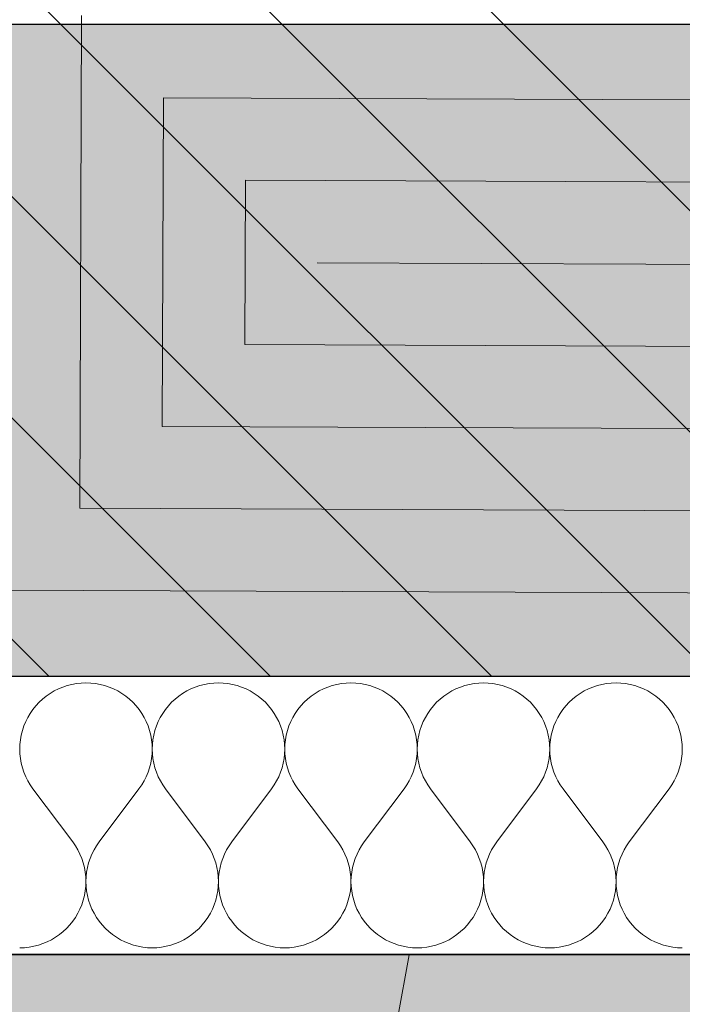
# Model space of a CAD drawing. Header units: millimetres. Extents: x -40276 to 214973, y -147941 to 35228.
# Tile 20 of 256: x -17486 to -17105, y 161 to 727. Entities that reach past the tile are written whole.
import ezdxf

# ---------------------------------------------------------------- set-up
doc = ezdxf.new("R2010")
doc.units = ezdxf.units.MM
doc.header["$MEASUREMENT"] = 0
doc.linetypes.add('Wipeout_Contour', pattern=[1000, 0, -1000])
for name, color, linetype in [('1._POHLED ZÁPADNÍ_2_0_plochy', 7, 'Continuous'), ('1._POHLED ZÁPADNÍ_2_2D prvky - obecné', 7, 'Continuous'), ('1._POHLED ZÁPADNÍ_2_akustické prvky', 7, 'Continuous'), ('1._POHLED ZÁPADNÍ_2_Nové_Výplně – Řezové', 7, 'Continuous'), ('1._POHLED ZÁPADNÍ_2_Situace - terén', 7, 'Continuous'), ('1._POHLED ZÁPADNÍ_2_TZB - elektroinstalace', 7, 'Continuous'), ('1._POHLED ZÁPADNÍ_2_Výplně – Řezové', 7, 'Continuous')]:
    doc.layers.add(name, color=color, linetype=linetype)
doc.linetypes.add('Elektřina - Elektrické vedení NN', pattern='A,0,[5,C.3 Koordinační situační výkres1.Shx,S=0.238095,R=0,X=0,Y=0.001199],-33,0', length=33)

# ---------------------------------------------------------------- blocks, each defined once
blk = doc.blocks.new('*X3', base_point=(-42174.69, -26223.67))
at = {"layer": '1._POHLED ZÁPADNÍ_2_Nové_Výplně – Řezové', "color": 21, "linetype": 'Continuous', "lineweight": 20, "true_color": 0xffaaaa}
for p, q in [((-17453.04, 345.53), (-17455.72, 345.05)), ((-17450.34, 345.82), (-17453.04, 345.53)), ((-17447.62, 345.92), (-17450.34, 345.82)), ((-17444.9, 345.82), (-17447.62, 345.92)), ((-17442.2, 345.53), (-17444.9, 345.82)), ((-17439.52, 345.05), (-17442.2, 345.53)), ((-17376.85, 345.53), (-17379.53, 345.05)), ((-17374.15, 345.82), (-17376.85, 345.53)), ((-17371.43, 345.92), (-17374.15, 345.82)), ((-17368.71, 345.82), (-17371.43, 345.92)), ((-17366, 345.53), (-17368.71, 345.82)), ((-17363.33, 345.05), (-17366, 345.53)), ((-17300.66, 345.53), (-17303.34, 345.05)), ((-17297.96, 345.82), (-17300.66, 345.53)), ((-17295.24, 345.92), (-17297.96, 345.82)), ((-17292.52, 345.82), (-17295.24, 345.92)), ((-17289.81, 345.53), (-17292.52, 345.82)), ((-17287.14, 345.05), (-17289.81, 345.53)), ((-17224.47, 345.53), (-17227.15, 345.05)), ((-17221.77, 345.82), (-17224.47, 345.53)), ((-17219.05, 345.92), (-17221.77, 345.82)), ((-17216.33, 345.82), (-17219.05, 345.92)), ((-17213.62, 345.53), (-17216.33, 345.82)), ((-17210.95, 345.05), (-17213.62, 345.53)), ((-17148.28, 345.53), (-17150.96, 345.05)), ((-17145.58, 345.82), (-17148.28, 345.53)), ((-17142.86, 345.92), (-17145.58, 345.82)), ((-17140.14, 345.82), (-17142.86, 345.92)), ((-17137.43, 345.53), (-17140.14, 345.82)), ((-17134.76, 345.05), (-17137.43, 345.53)), ((-17468.22, 339.86), (-17470.46, 338.31)), ((-17465.88, 341.25), (-17468.22, 339.86)), ((-17463.45, 342.47), (-17465.88, 341.25)), ((-17460.94, 343.51), (-17463.45, 342.47)), ((-17458.36, 344.37), (-17460.94, 343.51)), ((-17455.72, 345.05), (-17458.36, 344.37)), ((-17436.88, 344.37), (-17439.52, 345.05)), ((-17434.3, 343.51), (-17436.88, 344.37)), ((-17431.79, 342.47), (-17434.3, 343.51)), ((-17429.36, 341.25), (-17431.79, 342.47)), ((-17427.02, 339.86), (-17429.36, 341.25)), ((-17424.78, 338.31), (-17427.02, 339.86)), ((-17392.03, 339.86), (-17394.27, 338.31)), ((-17389.69, 341.25), (-17392.03, 339.86)), ((-17387.26, 342.47), (-17389.69, 341.25)), ((-17384.75, 343.51), (-17387.26, 342.47)), ((-17382.17, 344.37), (-17384.75, 343.51)), ((-17379.53, 345.05), (-17382.17, 344.37)), ((-17360.69, 344.37), (-17363.33, 345.05)), ((-17358.11, 343.51), (-17360.69, 344.37)), ((-17355.6, 342.47), (-17358.11, 343.51)), ((-17353.16, 341.25), (-17355.6, 342.47)), ((-17350.83, 339.86), (-17353.16, 341.25)), ((-17348.59, 338.31), (-17350.83, 339.86)), ((-17315.84, 339.86), (-17318.08, 338.31)), ((-17313.5, 341.25), (-17315.84, 339.86)), ((-17311.07, 342.47), (-17313.5, 341.25)), ((-17308.56, 343.51), (-17311.07, 342.47)), ((-17305.98, 344.37), (-17308.56, 343.51)), ((-17303.34, 345.05), (-17305.98, 344.37)), ((-17284.5, 344.37), (-17287.14, 345.05)), ((-17281.92, 343.51), (-17284.5, 344.37)), ((-17279.41, 342.47), (-17281.92, 343.51)), ((-17276.97, 341.25), (-17279.41, 342.47)), ((-17274.63, 339.86), (-17276.97, 341.25)), ((-17272.4, 338.31), (-17274.63, 339.86)), ((-17239.65, 339.86), (-17241.89, 338.31)), ((-17237.31, 341.25), (-17239.65, 339.86)), ((-17234.88, 342.47), (-17237.31, 341.25)), ((-17232.37, 343.51), (-17234.88, 342.47)), ((-17229.78, 344.37), (-17232.37, 343.51)), ((-17227.15, 345.05), (-17229.78, 344.37)), ((-17208.31, 344.37), (-17210.95, 345.05)), ((-17205.73, 343.51), (-17208.31, 344.37)), ((-17203.22, 342.47), (-17205.73, 343.51)), ((-17200.78, 341.25), (-17203.22, 342.47)), ((-17198.44, 339.86), (-17200.78, 341.25)), ((-17196.21, 338.31), (-17198.44, 339.86)), ((-17163.46, 339.86), (-17165.69, 338.31)), ((-17161.12, 341.25), (-17163.46, 339.86)), ((-17158.69, 342.47), (-17161.12, 341.25)), ((-17156.18, 343.51), (-17158.69, 342.47)), ((-17153.59, 344.37), (-17156.18, 343.51)), ((-17150.96, 345.05), (-17153.59, 344.37)), ((-17132.12, 344.37), (-17134.76, 345.05)), ((-17129.54, 343.51), (-17132.12, 344.37)), ((-17127.03, 342.47), (-17129.54, 343.51)), ((-17124.59, 341.25), (-17127.03, 342.47)), ((-17122.25, 339.86), (-17124.59, 341.25)), ((-17120.02, 338.31), (-17122.25, 339.86)), ((-17474.57, 334.75), (-17476.42, 332.76)), ((-17472.57, 336.6), (-17474.57, 334.75)), ((-17470.46, 338.31), (-17472.57, 336.6)), ((-17422.66, 336.6), (-17424.78, 338.31)), ((-17420.67, 334.75), (-17422.66, 336.6)), ((-17418.82, 332.76), (-17420.67, 334.75)), ((-17398.37, 334.75), (-17400.23, 332.76)), ((-17396.38, 336.6), (-17398.37, 334.75)), ((-17394.27, 338.31), (-17396.38, 336.6)), ((-17346.47, 336.6), (-17348.59, 338.31)), ((-17344.48, 334.75), (-17346.47, 336.6)), ((-17342.63, 332.76), (-17344.48, 334.75)), ((-17322.18, 334.75), (-17324.04, 332.76)), ((-17320.19, 336.6), (-17322.18, 334.75)), ((-17318.08, 338.31), (-17320.19, 336.6)), ((-17270.28, 336.6), (-17272.4, 338.31)), ((-17268.29, 334.75), (-17270.28, 336.6)), ((-17266.44, 332.76), (-17268.29, 334.75)), ((-17245.99, 334.75), (-17247.85, 332.76)), ((-17244, 336.6), (-17245.99, 334.75)), ((-17241.89, 338.31), (-17244, 336.6)), ((-17194.09, 336.6), (-17196.21, 338.31)), ((-17192.1, 334.75), (-17194.09, 336.6)), ((-17190.25, 332.76), (-17192.1, 334.75)), ((-17169.8, 334.75), (-17171.66, 332.76)), ((-17167.81, 336.6), (-17169.8, 334.75)), ((-17165.69, 338.31), (-17167.81, 336.6)), ((-17117.9, 336.6), (-17120.02, 338.31)), ((-17115.91, 334.75), (-17117.9, 336.6)), ((-17114.06, 332.76), (-17115.91, 334.75)), ((-17478.12, 330.64), (-17479.68, 328.4)), ((-17476.42, 332.76), (-17478.12, 330.64)), ((-17417.11, 330.64), (-17418.82, 332.76)), ((-17415.56, 328.4), (-17417.11, 330.64)), ((-17401.93, 330.64), (-17403.48, 328.4)), ((-17400.23, 332.76), (-17401.93, 330.64)), ((-17340.92, 330.64), (-17342.63, 332.76)), ((-17339.37, 328.4), (-17340.92, 330.64)), ((-17325.74, 330.64), (-17327.29, 328.4)), ((-17324.04, 332.76), (-17325.74, 330.64)), ((-17264.73, 330.64), (-17266.44, 332.76)), ((-17263.18, 328.4), (-17264.73, 330.64)), ((-17249.55, 330.64), (-17251.1, 328.4)), ((-17247.85, 332.76), (-17249.55, 330.64)), ((-17188.54, 330.64), (-17190.25, 332.76)), ((-17186.99, 328.4), (-17188.54, 330.64)), ((-17173.36, 330.64), (-17174.91, 328.4)), ((-17171.66, 332.76), (-17173.36, 330.64)), ((-17112.35, 330.64), (-17114.06, 332.76)), ((-17110.8, 328.4), (-17112.35, 330.64)), ((-17482.28, 323.63), (-17483.32, 321.12)), ((-17481.06, 326.06), (-17482.28, 323.63)), ((-17479.68, 328.4), (-17481.06, 326.06)), ((-17414.18, 326.06), (-17415.56, 328.4)), ((-17412.96, 323.63), (-17414.18, 326.06)), ((-17411.92, 321.12), (-17412.96, 323.63)), ((-17406.09, 323.63), (-17407.13, 321.12)), ((-17404.87, 326.06), (-17406.09, 323.63)), ((-17403.48, 328.4), (-17404.87, 326.06)), ((-17337.99, 326.06), (-17339.37, 328.4)), ((-17336.77, 323.63), (-17337.99, 326.06)), ((-17335.73, 321.12), (-17336.77, 323.63)), ((-17329.9, 323.63), (-17330.94, 321.12)), ((-17328.68, 326.06), (-17329.9, 323.63)), ((-17327.29, 328.4), (-17328.68, 326.06)), ((-17261.79, 326.06), (-17263.18, 328.4)), ((-17260.58, 323.63), (-17261.79, 326.06)), ((-17259.54, 321.12), (-17260.58, 323.63)), ((-17253.71, 323.63), (-17254.75, 321.12)), ((-17252.49, 326.06), (-17253.71, 323.63)), ((-17251.1, 328.4), (-17252.49, 326.06)), ((-17185.6, 326.06), (-17186.99, 328.4)), ((-17184.39, 323.63), (-17185.6, 326.06)), ((-17183.35, 321.12), (-17184.39, 323.63)), ((-17177.52, 323.63), (-17178.56, 321.12)), ((-17176.3, 326.06), (-17177.52, 323.63)), ((-17174.91, 328.4), (-17176.3, 326.06)), ((-17109.41, 326.06), (-17110.8, 328.4)), ((-17108.2, 323.63), (-17109.41, 326.06)), ((-17107.16, 321.12), (-17108.2, 323.63)), ((-17484.18, 318.53), (-17484.85, 315.9)), ((-17483.32, 321.12), (-17484.18, 318.53)), ((-17411.06, 318.53), (-17411.92, 321.12)), ((-17410.39, 315.9), (-17411.06, 318.53)), ((-17407.99, 318.53), (-17408.66, 315.9)), ((-17407.13, 321.12), (-17407.99, 318.53)), ((-17334.87, 318.53), (-17335.73, 321.12)), ((-17334.2, 315.9), (-17334.87, 318.53)), ((-17331.8, 318.53), (-17332.47, 315.9)), ((-17330.94, 321.12), (-17331.8, 318.53)), ((-17258.68, 318.53), (-17259.54, 321.12)), ((-17258.01, 315.9), (-17258.68, 318.53)), ((-17255.61, 318.53), (-17256.28, 315.9)), ((-17254.75, 321.12), (-17255.61, 318.53)), ((-17182.49, 318.53), (-17183.35, 321.12)), ((-17181.82, 315.9), (-17182.49, 318.53)), ((-17179.41, 318.53), (-17180.09, 315.9)), ((-17178.56, 321.12), (-17179.41, 318.53)), ((-17106.3, 318.53), (-17107.16, 321.12)), ((-17105.63, 315.9), (-17106.3, 318.53)), ((-17485.33, 313.22), (-17485.62, 310.52)), ((-17484.85, 315.9), (-17485.33, 313.22)), ((-17409.91, 313.22), (-17410.39, 315.9)), ((-17409.62, 310.52), (-17409.91, 313.22)), ((-17409.14, 313.22), (-17409.43, 310.52)), ((-17408.66, 315.9), (-17409.14, 313.22)), ((-17333.72, 313.22), (-17334.2, 315.9)), ((-17333.43, 310.52), (-17333.72, 313.22)), ((-17332.95, 313.22), (-17333.24, 310.52)), ((-17332.47, 315.9), (-17332.95, 313.22)), ((-17257.53, 313.22), (-17258.01, 315.9)), ((-17257.24, 310.52), (-17257.53, 313.22)), ((-17256.76, 313.22), (-17257.05, 310.52)), ((-17256.28, 315.9), (-17256.76, 313.22)), ((-17181.34, 313.22), (-17181.82, 315.9)), ((-17181.05, 310.52), (-17181.34, 313.22)), ((-17180.57, 313.22), (-17180.86, 310.52)), ((-17180.09, 315.9), (-17180.57, 313.22)), ((-17105.15, 313.22), (-17105.63, 315.9)), ((-17104.86, 310.52), (-17105.15, 313.22)), ((-17485.62, 310.52), (-17485.71, 307.8)), ((-17485.71, 307.8), (-17485.62, 305.08)), ((-17409.52, 307.8), (-17409.62, 310.52)), ((-17409.62, 305.08), (-17409.52, 307.8)), ((-17409.43, 310.52), (-17409.52, 307.8)), ((-17409.52, 307.8), (-17409.42, 305.08)), ((-17333.33, 307.8), (-17333.43, 310.52)), ((-17333.43, 305.08), (-17333.33, 307.8)), ((-17333.24, 310.52), (-17333.33, 307.8)), ((-17333.33, 307.8), (-17333.23, 305.08)), ((-17257.14, 307.8), (-17257.24, 310.52)), ((-17257.24, 305.08), (-17257.14, 307.8)), ((-17257.05, 310.52), (-17257.14, 307.8)), ((-17257.14, 307.8), (-17257.04, 305.08)), ((-17180.95, 307.8), (-17181.05, 310.52)), ((-17181.05, 305.08), (-17180.95, 307.8)), ((-17180.86, 310.52), (-17180.95, 307.8)), ((-17180.95, 307.8), (-17180.85, 305.08)), ((-17104.76, 307.8), (-17104.86, 310.52)), ((-17104.86, 305.08), (-17104.76, 307.8)), ((-17485.62, 305.08), (-17485.32, 302.37)), ((-17485.32, 302.37), (-17484.84, 299.7)), ((-17410.4, 299.7), (-17409.92, 302.37)), ((-17409.92, 302.37), (-17409.62, 305.08)), ((-17409.42, 305.08), (-17409.13, 302.37)), ((-17409.13, 302.37), (-17408.65, 299.7)), ((-17334.21, 299.7), (-17333.72, 302.37)), ((-17333.72, 302.37), (-17333.43, 305.08)), ((-17333.23, 305.08), (-17332.94, 302.37)), ((-17332.94, 302.37), (-17332.46, 299.7)), ((-17258.02, 299.7), (-17257.53, 302.37)), ((-17257.53, 302.37), (-17257.24, 305.08)), ((-17257.04, 305.08), (-17256.75, 302.37)), ((-17256.75, 302.37), (-17256.27, 299.7)), ((-17181.83, 299.7), (-17181.34, 302.37)), ((-17181.34, 302.37), (-17181.05, 305.08)), ((-17180.85, 305.08), (-17180.56, 302.37)), ((-17180.56, 302.37), (-17180.08, 299.7)), ((-17105.64, 299.7), (-17105.15, 302.37)), ((-17105.15, 302.37), (-17104.86, 305.08)), ((-17484.84, 299.7), (-17484.16, 297.06)), ((-17484.16, 297.06), (-17483.3, 294.48)), ((-17483.3, 294.48), (-17482.26, 291.97)), ((-17412.98, 291.97), (-17411.94, 294.48)), ((-17411.94, 294.48), (-17411.08, 297.06)), ((-17411.08, 297.06), (-17410.4, 299.7)), ((-17408.65, 299.7), (-17407.97, 297.06)), ((-17407.97, 297.06), (-17407.11, 294.48)), ((-17407.11, 294.48), (-17406.07, 291.97)), ((-17336.79, 291.97), (-17335.75, 294.48)), ((-17335.75, 294.48), (-17334.88, 297.06)), ((-17334.88, 297.06), (-17334.21, 299.7)), ((-17332.46, 299.7), (-17331.78, 297.06)), ((-17331.78, 297.06), (-17330.92, 294.48)), ((-17330.92, 294.48), (-17329.88, 291.97)), ((-17260.6, 291.97), (-17259.56, 294.48)), ((-17259.56, 294.48), (-17258.69, 297.06)), ((-17258.69, 297.06), (-17258.02, 299.7)), ((-17256.27, 299.7), (-17255.59, 297.06)), ((-17255.59, 297.06), (-17254.73, 294.48)), ((-17254.73, 294.48), (-17253.69, 291.97)), ((-17184.41, 291.97), (-17183.36, 294.48)), ((-17183.36, 294.48), (-17182.5, 297.06)), ((-17182.5, 297.06), (-17181.83, 299.7)), ((-17180.08, 299.7), (-17179.4, 297.06)), ((-17179.4, 297.06), (-17178.54, 294.48)), ((-17178.54, 294.48), (-17177.5, 291.97)), ((-17108.22, 291.97), (-17107.17, 294.48)), ((-17107.17, 294.48), (-17106.31, 297.06)), ((-17106.31, 297.06), (-17105.64, 299.7)), ((-17482.26, 291.97), (-17481.04, 289.54)), ((-17481.04, 289.54), (-17479.65, 287.2)), ((-17415.59, 287.2), (-17414.2, 289.54)), ((-17414.2, 289.54), (-17412.98, 291.97)), ((-17406.07, 291.97), (-17404.85, 289.54)), ((-17404.85, 289.54), (-17403.46, 287.2)), ((-17339.4, 287.2), (-17338.01, 289.54)), ((-17338.01, 289.54), (-17336.79, 291.97)), ((-17329.88, 291.97), (-17328.66, 289.54)), ((-17328.66, 289.54), (-17327.27, 287.2)), ((-17263.21, 287.2), (-17261.82, 289.54)), ((-17261.82, 289.54), (-17260.6, 291.97)), ((-17253.69, 291.97), (-17252.47, 289.54)), ((-17252.47, 289.54), (-17251.08, 287.2)), ((-17187.02, 287.2), (-17185.63, 289.54)), ((-17185.63, 289.54), (-17184.41, 291.97)), ((-17177.5, 291.97), (-17176.28, 289.54)), ((-17176.28, 289.54), (-17174.89, 287.2)), ((-17110.83, 287.2), (-17109.44, 289.54)), ((-17109.44, 289.54), (-17108.22, 291.97)), ((-17479.65, 287.2), (-17478.1, 284.96)), ((-17455.24, 254.49), (-17478.1, 284.96)), ((-17440, 254.49), (-17417.14, 284.96)), ((-17417.14, 284.96), (-17415.59, 287.2)), ((-17403.46, 287.2), (-17401.9, 284.96)), ((-17379.05, 254.49), (-17401.9, 284.96)), ((-17363.81, 254.49), (-17340.95, 284.96)), ((-17340.95, 284.96), (-17339.4, 287.2)), ((-17327.27, 287.2), (-17325.71, 284.96)), ((-17302.86, 254.49), (-17325.71, 284.96)), ((-17287.62, 254.49), (-17264.76, 284.96)), ((-17264.76, 284.96), (-17263.21, 287.2)), ((-17251.08, 287.2), (-17249.52, 284.96)), ((-17226.67, 254.49), (-17249.52, 284.96)), ((-17211.43, 254.49), (-17188.57, 284.96)), ((-17188.57, 284.96), (-17187.02, 287.2)), ((-17174.89, 287.2), (-17173.33, 284.96)), ((-17150.48, 254.49), (-17173.33, 284.96)), ((-17135.24, 254.49), (-17112.38, 284.96)), ((-17112.38, 284.96), (-17110.83, 287.2)), ((-17453.68, 252.25), (-17455.24, 254.49)), ((-17452.29, 249.92), (-17453.68, 252.25)), ((-17451.07, 247.48), (-17452.29, 249.92)), ((-17442.94, 249.92), (-17444.16, 247.48)), ((-17441.55, 252.25), (-17442.94, 249.92)), ((-17440, 254.49), (-17441.55, 252.25)), ((-17377.49, 252.25), (-17379.05, 254.49)), ((-17376.1, 249.92), (-17377.49, 252.25)), ((-17374.88, 247.48), (-17376.1, 249.92)), ((-17366.75, 249.92), (-17367.97, 247.48)), ((-17365.36, 252.25), (-17366.75, 249.92)), ((-17363.81, 254.49), (-17365.36, 252.25)), ((-17301.3, 252.25), (-17302.86, 254.49)), ((-17299.91, 249.92), (-17301.3, 252.25)), ((-17298.69, 247.48), (-17299.91, 249.92)), ((-17290.56, 249.92), (-17291.78, 247.48)), ((-17289.17, 252.25), (-17290.56, 249.92)), ((-17287.62, 254.49), (-17289.17, 252.25)), ((-17225.11, 252.25), (-17226.67, 254.49)), ((-17223.72, 249.92), (-17225.11, 252.25)), ((-17222.5, 247.48), (-17223.72, 249.92)), ((-17214.37, 249.92), (-17215.59, 247.48)), ((-17212.98, 252.25), (-17214.37, 249.92)), ((-17211.43, 254.49), (-17212.98, 252.25)), ((-17148.92, 252.25), (-17150.48, 254.49)), ((-17147.53, 249.92), (-17148.92, 252.25)), ((-17146.31, 247.48), (-17147.53, 249.92)), ((-17138.18, 249.92), (-17139.4, 247.48)), ((-17136.79, 252.25), (-17138.18, 249.92)), ((-17135.24, 254.49), (-17136.79, 252.25)), ((-17450.03, 244.97), (-17451.07, 247.48)), ((-17449.17, 242.39), (-17450.03, 244.97)), ((-17445.21, 244.97), (-17446.07, 242.39)), ((-17444.16, 247.48), (-17445.21, 244.97)), ((-17373.84, 244.97), (-17374.88, 247.48)), ((-17372.98, 242.39), (-17373.84, 244.97)), ((-17369.02, 244.97), (-17369.88, 242.39)), ((-17367.97, 247.48), (-17369.02, 244.97)), ((-17297.65, 244.97), (-17298.69, 247.48)), ((-17296.79, 242.39), (-17297.65, 244.97)), ((-17292.83, 244.97), (-17293.69, 242.39)), ((-17291.78, 247.48), (-17292.83, 244.97)), ((-17221.46, 244.97), (-17222.5, 247.48)), ((-17220.6, 242.39), (-17221.46, 244.97)), ((-17216.64, 244.97), (-17217.5, 242.39)), ((-17215.59, 247.48), (-17216.64, 244.97)), ((-17145.27, 244.97), (-17146.31, 247.48)), ((-17144.41, 242.39), (-17145.27, 244.97)), ((-17140.44, 244.97), (-17141.31, 242.39)), ((-17139.4, 247.48), (-17140.44, 244.97)), ((-17448.5, 239.76), (-17449.17, 242.39)), ((-17448.01, 237.08), (-17448.5, 239.76)), ((-17446.74, 239.76), (-17447.23, 237.08)), ((-17446.07, 242.39), (-17446.74, 239.76)), ((-17372.31, 239.76), (-17372.98, 242.39)), ((-17371.82, 237.08), (-17372.31, 239.76)), ((-17370.55, 239.76), (-17371.04, 237.08)), ((-17369.88, 242.39), (-17370.55, 239.76)), ((-17296.11, 239.76), (-17296.79, 242.39)), ((-17295.63, 237.08), (-17296.11, 239.76)), ((-17294.36, 239.76), (-17294.85, 237.08)), ((-17293.69, 242.39), (-17294.36, 239.76)), ((-17219.92, 239.76), (-17220.6, 242.39)), ((-17219.44, 237.08), (-17219.92, 239.76)), ((-17218.17, 239.76), (-17218.66, 237.08)), ((-17217.5, 242.39), (-17218.17, 239.76)), ((-17143.73, 239.76), (-17144.41, 242.39)), ((-17143.25, 237.08), (-17143.73, 239.76)), ((-17141.98, 239.76), (-17142.47, 237.08)), ((-17141.31, 242.39), (-17141.98, 239.76)), ((-17447.72, 234.37), (-17448.01, 237.08)), ((-17447.62, 231.66), (-17447.72, 234.37)), ((-17447.52, 234.37), (-17447.62, 231.66)), ((-17447.23, 237.08), (-17447.52, 234.37)), ((-17371.53, 234.37), (-17371.82, 237.08)), ((-17371.43, 231.66), (-17371.53, 234.37)), ((-17371.33, 234.37), (-17371.43, 231.66)), ((-17371.04, 237.08), (-17371.33, 234.37)), ((-17295.34, 234.37), (-17295.63, 237.08)), ((-17295.24, 231.66), (-17295.34, 234.37)), ((-17295.14, 234.37), (-17295.24, 231.66)), ((-17294.85, 237.08), (-17295.14, 234.37)), ((-17219.15, 234.37), (-17219.44, 237.08)), ((-17219.05, 231.66), (-17219.15, 234.37)), ((-17218.95, 234.37), (-17219.05, 231.66)), ((-17218.66, 237.08), (-17218.95, 234.37)), ((-17142.96, 234.37), (-17143.25, 237.08)), ((-17142.86, 231.66), (-17142.96, 234.37)), ((-17142.76, 234.37), (-17142.86, 231.66)), ((-17142.47, 237.08), (-17142.76, 234.37)), ((-17448, 226.23), (-17447.71, 228.94)), ((-17447.71, 228.94), (-17447.62, 231.66)), ((-17447.62, 231.66), (-17447.52, 228.94)), ((-17447.52, 228.94), (-17447.23, 226.23)), ((-17371.81, 226.23), (-17371.52, 228.94)), ((-17371.52, 228.94), (-17371.43, 231.66)), ((-17371.43, 231.66), (-17371.33, 228.94)), ((-17371.33, 228.94), (-17371.04, 226.23)), ((-17295.62, 226.23), (-17295.33, 228.94)), ((-17295.33, 228.94), (-17295.24, 231.66)), ((-17295.24, 231.66), (-17295.14, 228.94)), ((-17295.14, 228.94), (-17294.85, 226.23)), ((-17219.43, 226.23), (-17219.14, 228.94)), ((-17219.14, 228.94), (-17219.05, 231.66)), ((-17219.05, 231.66), (-17218.95, 228.94)), ((-17218.95, 228.94), (-17218.66, 226.23)), ((-17143.24, 226.23), (-17142.95, 228.94)), ((-17142.95, 228.94), (-17142.86, 231.66)), ((-17142.86, 231.66), (-17142.76, 228.94)), ((-17142.76, 228.94), (-17142.47, 226.23)), ((-17450.01, 218.34), (-17449.16, 220.92)), ((-17449.16, 220.92), (-17448.49, 223.55)), ((-17448.49, 223.55), (-17448, 226.23)), ((-17447.23, 226.23), (-17446.75, 223.55)), ((-17446.75, 223.55), (-17446.08, 220.92)), ((-17446.08, 220.92), (-17445.22, 218.34)), ((-17373.82, 218.34), (-17372.97, 220.92)), ((-17372.97, 220.92), (-17372.29, 223.55)), ((-17372.29, 223.55), (-17371.81, 226.23)), ((-17371.04, 226.23), (-17370.56, 223.55)), ((-17370.56, 223.55), (-17369.89, 220.92)), ((-17369.89, 220.92), (-17369.03, 218.34)), ((-17297.63, 218.34), (-17296.78, 220.92)), ((-17296.78, 220.92), (-17296.1, 223.55)), ((-17296.1, 223.55), (-17295.62, 226.23)), ((-17294.85, 226.23), (-17294.37, 223.55)), ((-17294.37, 223.55), (-17293.7, 220.92)), ((-17293.7, 220.92), (-17292.84, 218.34)), ((-17221.44, 218.34), (-17220.59, 220.92)), ((-17220.59, 220.92), (-17219.91, 223.55)), ((-17219.91, 223.55), (-17219.43, 226.23)), ((-17218.66, 226.23), (-17218.18, 223.55)), ((-17218.18, 223.55), (-17217.51, 220.92)), ((-17217.51, 220.92), (-17216.65, 218.34)), ((-17145.25, 218.34), (-17144.39, 220.92)), ((-17144.39, 220.92), (-17143.72, 223.55)), ((-17143.72, 223.55), (-17143.24, 226.23)), ((-17142.47, 226.23), (-17141.99, 223.55)), ((-17141.99, 223.55), (-17141.32, 220.92)), ((-17141.32, 220.92), (-17140.46, 218.34)), ((-17452.27, 213.39), (-17451.05, 215.82)), ((-17451.05, 215.82), (-17450.01, 218.34)), ((-17445.22, 218.34), (-17444.18, 215.82)), ((-17444.18, 215.82), (-17442.97, 213.39)), ((-17376.08, 213.39), (-17374.86, 215.82)), ((-17374.86, 215.82), (-17373.82, 218.34)), ((-17369.03, 218.34), (-17367.99, 215.82)), ((-17367.99, 215.82), (-17366.78, 213.39)), ((-17299.89, 213.39), (-17298.67, 215.82)), ((-17298.67, 215.82), (-17297.63, 218.34)), ((-17292.84, 218.34), (-17291.8, 215.82)), ((-17291.8, 215.82), (-17290.59, 213.39)), ((-17223.7, 213.39), (-17222.48, 215.82)), ((-17222.48, 215.82), (-17221.44, 218.34)), ((-17216.65, 218.34), (-17215.61, 215.82)), ((-17215.61, 215.82), (-17214.4, 213.39)), ((-17147.51, 213.39), (-17146.29, 215.82)), ((-17146.29, 215.82), (-17145.25, 218.34)), ((-17140.46, 218.34), (-17139.42, 215.82)), ((-17139.42, 215.82), (-17138.21, 213.39)), ((-17455.21, 208.81), (-17453.66, 211.05)), ((-17453.66, 211.05), (-17452.27, 213.39)), ((-17442.97, 213.39), (-17441.58, 211.05)), ((-17441.58, 211.05), (-17440.03, 208.81)), ((-17379.02, 208.81), (-17377.47, 211.05)), ((-17377.47, 211.05), (-17376.08, 213.39)), ((-17366.78, 213.39), (-17365.39, 211.05)), ((-17365.39, 211.05), (-17363.84, 208.81)), ((-17302.83, 208.81), (-17301.28, 211.05)), ((-17301.28, 211.05), (-17299.89, 213.39)), ((-17290.59, 213.39), (-17289.2, 211.05)), ((-17289.2, 211.05), (-17287.65, 208.81)), ((-17226.64, 208.81), (-17225.09, 211.05)), ((-17225.09, 211.05), (-17223.7, 213.39)), ((-17214.4, 213.39), (-17213.01, 211.05)), ((-17213.01, 211.05), (-17211.46, 208.81)), ((-17150.45, 208.81), (-17148.9, 211.05)), ((-17148.9, 211.05), (-17147.51, 213.39)), ((-17138.21, 213.39), (-17136.82, 211.05)), ((-17136.82, 211.05), (-17135.27, 208.81)), ((-17460.76, 202.85), (-17458.77, 204.7)), ((-17458.77, 204.7), (-17456.92, 206.69)), ((-17456.92, 206.69), (-17455.21, 208.81)), ((-17440.03, 208.81), (-17438.32, 206.69)), ((-17438.32, 206.69), (-17436.47, 204.7)), ((-17436.47, 204.7), (-17434.48, 202.85)), ((-17384.57, 202.85), (-17382.58, 204.7)), ((-17382.58, 204.7), (-17380.72, 206.69)), ((-17380.72, 206.69), (-17379.02, 208.81)), ((-17363.84, 208.81), (-17362.13, 206.69)), ((-17362.13, 206.69), (-17360.28, 204.7)), ((-17360.28, 204.7), (-17358.29, 202.85)), ((-17308.38, 202.85), (-17306.39, 204.7)), ((-17306.39, 204.7), (-17304.53, 206.69)), ((-17304.53, 206.69), (-17302.83, 208.81)), ((-17287.65, 208.81), (-17285.94, 206.69)), ((-17285.94, 206.69), (-17284.09, 204.7)), ((-17284.09, 204.7), (-17282.1, 202.85)), ((-17232.19, 202.85), (-17230.2, 204.7)), ((-17230.2, 204.7), (-17228.34, 206.69)), ((-17228.34, 206.69), (-17226.64, 208.81)), ((-17211.46, 208.81), (-17209.75, 206.69)), ((-17209.75, 206.69), (-17207.9, 204.7)), ((-17207.9, 204.7), (-17205.91, 202.85)), ((-17156, 202.85), (-17154.01, 204.7)), ((-17154.01, 204.7), (-17152.15, 206.69)), ((-17152.15, 206.69), (-17150.45, 208.81)), ((-17135.27, 208.81), (-17133.56, 206.69)), ((-17133.56, 206.69), (-17131.71, 204.7)), ((-17131.71, 204.7), (-17129.72, 202.85)), ((-17469.88, 196.98), (-17467.45, 198.2)), ((-17467.45, 198.2), (-17465.11, 199.59)), ((-17465.11, 199.59), (-17462.88, 201.14)), ((-17462.88, 201.14), (-17460.76, 202.85)), ((-17434.48, 202.85), (-17432.36, 201.14)), ((-17432.36, 201.14), (-17430.13, 199.59)), ((-17430.13, 199.59), (-17427.79, 198.2)), ((-17427.79, 198.2), (-17425.36, 196.98)), ((-17393.69, 196.98), (-17391.26, 198.2)), ((-17391.26, 198.2), (-17388.92, 199.59)), ((-17388.92, 199.59), (-17386.69, 201.14)), ((-17386.69, 201.14), (-17384.57, 202.85)), ((-17358.29, 202.85), (-17356.17, 201.14)), ((-17356.17, 201.14), (-17353.94, 199.59)), ((-17353.94, 199.59), (-17351.6, 198.2)), ((-17351.6, 198.2), (-17349.16, 196.98)), ((-17317.5, 196.98), (-17315.07, 198.2)), ((-17315.07, 198.2), (-17312.73, 199.59)), ((-17312.73, 199.59), (-17310.5, 201.14)), ((-17310.5, 201.14), (-17308.38, 202.85)), ((-17282.1, 202.85), (-17279.98, 201.14)), ((-17279.98, 201.14), (-17277.75, 199.59)), ((-17277.75, 199.59), (-17275.41, 198.2)), ((-17275.41, 198.2), (-17272.97, 196.98)), ((-17241.31, 196.98), (-17238.88, 198.2)), ((-17238.88, 198.2), (-17236.54, 199.59)), ((-17236.54, 199.59), (-17234.31, 201.14)), ((-17234.31, 201.14), (-17232.19, 202.85)), ((-17205.91, 202.85), (-17203.79, 201.14)), ((-17203.79, 201.14), (-17201.56, 199.59)), ((-17201.56, 199.59), (-17199.22, 198.2)), ((-17199.22, 198.2), (-17196.78, 196.98)), ((-17165.12, 196.98), (-17162.69, 198.2)), ((-17162.69, 198.2), (-17160.35, 199.59)), ((-17160.35, 199.59), (-17158.11, 201.14)), ((-17158.11, 201.14), (-17156, 202.85)), ((-17129.72, 202.85), (-17127.6, 201.14)), ((-17127.6, 201.14), (-17125.37, 199.59)), ((-17125.37, 199.59), (-17123.03, 198.2)), ((-17123.03, 198.2), (-17120.59, 196.98)), ((-17485.71, 193.54), (-17483, 193.63)), ((-17483, 193.63), (-17480.29, 193.92)), ((-17480.29, 193.92), (-17477.61, 194.41)), ((-17477.61, 194.41), (-17474.98, 195.08)), ((-17474.98, 195.08), (-17472.4, 195.94)), ((-17472.4, 195.94), (-17469.88, 196.98)), ((-17425.36, 196.98), (-17422.84, 195.94)), ((-17422.84, 195.94), (-17420.26, 195.08)), ((-17420.26, 195.08), (-17417.62, 194.41)), ((-17417.62, 194.41), (-17414.95, 193.92)), ((-17414.95, 193.92), (-17412.24, 193.63)), ((-17412.24, 193.63), (-17409.52, 193.54)), ((-17409.52, 193.54), (-17406.81, 193.63)), ((-17406.81, 193.63), (-17404.1, 193.92)), ((-17404.1, 193.92), (-17401.42, 194.41)), ((-17401.42, 194.41), (-17398.79, 195.08)), ((-17398.79, 195.08), (-17396.21, 195.94)), ((-17396.21, 195.94), (-17393.69, 196.98)), ((-17349.16, 196.98), (-17346.65, 195.94)), ((-17346.65, 195.94), (-17344.07, 195.08)), ((-17344.07, 195.08), (-17341.43, 194.41)), ((-17341.43, 194.41), (-17338.76, 193.92)), ((-17338.76, 193.92), (-17336.05, 193.63)), ((-17336.05, 193.63), (-17333.33, 193.54)), ((-17333.33, 193.54), (-17330.61, 193.63)), ((-17330.61, 193.63), (-17327.91, 193.92)), ((-17327.91, 193.92), (-17325.23, 194.41)), ((-17325.23, 194.41), (-17322.6, 195.08)), ((-17322.6, 195.08), (-17320.02, 195.94)), ((-17320.02, 195.94), (-17317.5, 196.98)), ((-17272.97, 196.98), (-17270.46, 195.94)), ((-17270.46, 195.94), (-17267.88, 195.08)), ((-17267.88, 195.08), (-17265.24, 194.41)), ((-17265.24, 194.41), (-17262.57, 193.92)), ((-17262.57, 193.92), (-17259.86, 193.63)), ((-17259.86, 193.63), (-17257.14, 193.54)), ((-17257.14, 193.54), (-17254.42, 193.63)), ((-17254.42, 193.63), (-17251.72, 193.92)), ((-17251.72, 193.92), (-17249.04, 194.41)), ((-17249.04, 194.41), (-17246.41, 195.08)), ((-17246.41, 195.08), (-17243.82, 195.94)), ((-17243.82, 195.94), (-17241.31, 196.98)), ((-17196.78, 196.98), (-17194.27, 195.94)), ((-17194.27, 195.94), (-17191.69, 195.08)), ((-17191.69, 195.08), (-17189.05, 194.41)), ((-17189.05, 194.41), (-17186.38, 193.92)), ((-17186.38, 193.92), (-17183.67, 193.63)), ((-17183.67, 193.63), (-17180.95, 193.54)), ((-17180.95, 193.54), (-17178.23, 193.63)), ((-17178.23, 193.63), (-17175.53, 193.92)), ((-17175.53, 193.92), (-17172.85, 194.41)), ((-17172.85, 194.41), (-17170.22, 195.08)), ((-17170.22, 195.08), (-17167.63, 195.94)), ((-17167.63, 195.94), (-17165.12, 196.98)), ((-17120.59, 196.98), (-17118.08, 195.94)), ((-17118.08, 195.94), (-17115.5, 195.08)), ((-17115.5, 195.08), (-17112.86, 194.41)), ((-17112.86, 194.41), (-17110.19, 193.92)), ((-17110.19, 193.92), (-17107.48, 193.63)), ((-17107.48, 193.63), (-17104.76, 193.54))]:
    blk.add_line(p, q, dxfattribs=at)

msp = doc.modelspace()

# ---------------------------------------------------------------- hatches: boundary and pattern name
at = {"layer": '1._POHLED ZÁPADNÍ_2_0_plochy', "linetype": 'Continuous', "lineweight": 0, "true_color": 0x725616}
msp.add_hatch(color=46, dxfattribs=at).paths.add_polyline_path([(-40276.11, 380.05), (-40276.11, -1043.68), (-26430.13, -1753.82), (-207.83, -1407.24, 0.378179), (2221.6, 744.43), (1454.58, 22244.44), (546.81, 28172.03), (-1346.6, 35227.52), (-3442.11, 35227.52), (-1029.19, 25664.88), (-238.38, 17796.01), (-239.22, 14109.25), (861.41, 14093.65), (783.04, 8563.06), (-240.47, 8577.57), (-242.36, 270.44), (-4572.17, 250.22), (-4572.63, 350.63), (-5872.68, 344.56), (-5872.22, 244.16), (-7761.04, 235.34), (-7759.92, 351.1), (-8809.82, 361.27), (-8811.09, 230.44), (-11400.33, 218.35), (-11400.37, 351.08), (-12450.37, 350.77), (-12450.33, 213.45), (-13471.16, 208.68), (-13473.3, 368.51), (-14863.29, 349.89), (-14861.31, 202.19), (-20482.16, 175.95), (-20484.75, 349.86), (-26651.76, 257.8), (-26680.1, 83.42), (-26744.58, -483.48), (-39549.98, 311.19)])
at = {"layer": '1._POHLED ZÁPADNÍ_2_0_plochy', "linetype": 'Continuous', "lineweight": 20, "true_color": 0xffaaaa}
h = msp.add_hatch(dxfattribs=at)
h.set_pattern_fill('Izolační_tvárnice_0002', color=21, style=0, pattern_type=2)
h.set_pattern_definition([(315, (-10360.18, 9405.31), (63.6396, 63.6396), [])])
h.paths.add_polyline_path([(-10906.33, 18690.21), (-10970.68, 9084.15), (-20311.44, 10009.93), (-20479.41, 269.75), (-242.33, 419.76), (-238.38, 17796.01)])
at = {"layer": '1._POHLED ZÁPADNÍ_2_Výplně – Řezové', "linetype": 'Continuous', "lineweight": 13}
msp.add_hatch(color=254, dxfattribs=at).paths.add_polyline_path([(-17500.64, 349.73), (-16316.51, 349.73), (-16309.94, 724.73), (-17500.64, 724.73)])

# ---------------------------------------------------------------- linework, layer by layer
at = {"layer": '1._POHLED ZÁPADNÍ_2_0_plochy', "color": 7, "linetype": 'Continuous', "lineweight": 13, "flags": 128}
msp.add_lwpolyline([(-8811.09, 230.44), (-11400.33, 218.35), (-11400.37, 351.08), (-12450.37, 350.77), (-12450.33, 213.45), (-13471.16, 208.68), (-13473.3, 368.51), (-14863.29, 349.89), (-14861.31, 202.19), (-20482.16, 175.95), (-20484.75, 349.86), (-26651.76, 257.8)], dxfattribs=at)
at = {"layer": '1._POHLED ZÁPADNÍ_2_2D prvky - obecné', "color": 7, "linetype": 'Continuous', "lineweight": 25}
msp.add_line((-17500.64, 724.73), (-16309.88, 724.73), dxfattribs=at)
at = {"layer": '1._POHLED ZÁPADNÍ_2_Situace - terén', "color": 8, "linetype": 'Continuous', "lineweight": 13, "flags": 128}
msp.add_lwpolyline([(-20481.55, 312.49), (-20481.55, 349.73), (-13608.15, 349.73)], close=True, dxfattribs=at)
at = {"layer": '1._POHLED ZÁPADNÍ_2_TZB - elektroinstalace', "color": 8, "linetype": 'Elektřina - Elektrické vedení NN', "lineweight": 20, "flags": 128}
for points in [[(-17450.09, 729.79), (-17451.2, 446.34)], [(-17403.03, 682.36), (-17403.78, 493.4)], [(-16847.86, 680.17), (-17403.03, 682.36)], [(-17355.98, 634.94), (-17356.35, 540.45)], [(-16895.29, 633.12), (-17355.98, 634.94)], [(-16936.86, 586.04), (-17314.78, 587.53)], [(-17356.35, 540.45), (-16895.66, 538.64)], [(-17403.78, 493.4), (-16848.61, 491.21)], [(-17451.2, 446.34), (-16801.55, 443.78)], [(-17498.63, 399.29), (-16754.5, 396.36)], [(-17883.14, 217.7), (-16383.15, 211.79)], [(-436.19, -22941.16), (-439.88, -22925.87), (-681.92, -20186.14), (-1341.21, -17899.48), (-1664.52, -16568.48), (-3616.9, -14446.25), (-6671.98, -12731.94), (-14369.25, -11338.51), (-17482.88, -10966.41), (-17639.94, -11025.74), (-17883.05, -11436), (-18440.99, -15248.15), (-18503.02, -15230.89), (-18718.5, -15219.25), (-18331.73, -12889.29), (-18100.88, -11326.27), (-17940.26, -10094.02), (-17575.85, -1546.91), (-17261.07, 193.64)]]:
    msp.add_lwpolyline(points, dxfattribs=at)

# ---------------------------------------------------------------- next in the draw order: wipeouts: each hides what was drawn before it
at = {"color": 254, "linetype": 'Wipeout_Contour', "lineweight": 0, "ltscale": 84533.980082}
msp.add_wipeout([(-16009.9, 349.73), (-17500.64, 349.73), (-17500.64, 339.73), (-17500.64, 189.73), (-16009.9, 189.73)], dxfattribs=at).dxf.layer = '1._POHLED ZÁPADNÍ_2_Nové_Výplně – Řezové'

# ---------------------------------------------------------------- next in the draw order: linework, layer by layer
at = {"layer": '1._POHLED ZÁPADNÍ_2_2D prvky - obecné', "color": 7, "linetype": 'Continuous', "lineweight": 25}
msp.add_line((-17500.64, 349.73), (-14850.07, 349.73), dxfattribs=at)
at = {"layer": '1._POHLED ZÁPADNÍ_2_akustické prvky', "color": 1, "linetype": 'Continuous', "lineweight": 35}
msp.add_line((-14861.15, 189.32), (-17500.64, 189.73), dxfattribs=at)

# ---------------------------------------------------------------- next in the draw order: block references
at = {"layer": '1._POHLED ZÁPADNÍ_2_0_plochy', "color": 9, "linetype": 'Continuous', "lineweight": 13}
msp.add_blockref('*X3', (-42174.69, -26223.67), dxfattribs=at)

doc.saveas('drawing.dxf')
